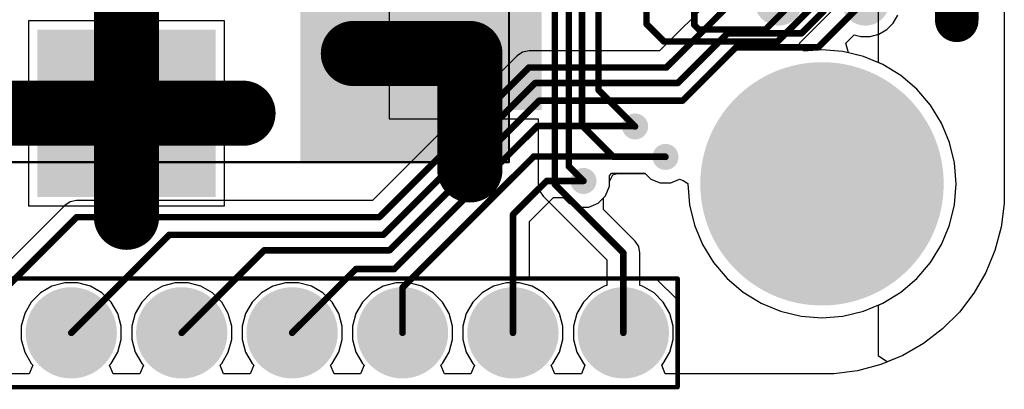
# Model space of a CAD drawing. Header units: inches. Extents: x 0.3 to 40.7, y 0 to 25.4.
# Tile 4 of 13: x 18 to 40.7, y 0 to 8.5. Entities that reach past the tile are written whole.
import ezdxf

# ---------------------------------------------------------------- set-up
doc = ezdxf.new("R2010")
doc.units = ezdxf.units.IN
for name, color, linetype in [('BOTTOM', 5, 'Continuous'), ('Bottom Solder', 6, 'Continuous'), ('Pad Holes', 156, 'Continuous'), ('TOP', 1, 'Continuous'), ('Top Assembly', 56, 'Continuous'), ('Top Solder', 216, 'Continuous'), ('Via Holes', 16, 'Continuous')]:
    doc.layers.add(name, color=color, linetype=linetype)

# ---------------------------------------------------------------- blocks, each defined once
blk = doc.blocks.new('TP_1_00MM_B_2655')
at = {"layer": 'BOTTOM'}
h = blk.add_hatch(color=5, dxfattribs=at)
edge = h.paths.add_edge_path()
edge.add_arc((0, 0), 0.5, 0, 360)
at = {"layer": 'Bottom Solder'}
h = blk.add_hatch(color=6, dxfattribs=at)
edge = h.paths.add_edge_path()
edge.add_arc((0, 0), 0.55, 0, 360)
blk = doc.blocks.new('TP_1_00MM_B_2660')
at = {"layer": 'BOTTOM'}
h = blk.add_hatch(color=5, dxfattribs=at)
edge = h.paths.add_edge_path()
edge.add_arc((0, 0), 0.5, 0, 360)
at = {"layer": 'Bottom Solder'}
h = blk.add_hatch(color=6, dxfattribs=at)
edge = h.paths.add_edge_path()
edge.add_arc((0, 0), 0.55, 0, 360)
blk = doc.blocks.new('PEC11J_9215F_S0015_2662')
at = {"layer": 'BOTTOM'}
h = blk.add_hatch(color=5, dxfattribs=at)
edge = h.paths.add_edge_path()
edge.add_arc((0, 0), 0.25, 0, 360)
h = blk.add_hatch(color=5, dxfattribs=at)
edge = h.paths.add_edge_path()
edge.add_arc((0, -4.5), 0.25, 0, 360)
at = {"layer": 'Bottom Solder'}
h = blk.add_hatch(color=6, dxfattribs=at)
edge = h.paths.add_edge_path()
edge.add_arc((0, 0), 0.3, 0, 360)
h = blk.add_hatch(color=6, dxfattribs=at)
edge = h.paths.add_edge_path()
edge.add_arc((0, -4.5), 0.3, 0, 360)
at = {"layer": 'Pad Holes'}
h = blk.add_hatch(color=7, dxfattribs=at)
edge = h.paths.add_edge_path()
edge.add_arc((0, 0), 1.025, 0, 360)
h = blk.add_hatch(color=7, dxfattribs=at)
edge = h.paths.add_edge_path()
edge.add_arc((0, -4.825), 0.775, 180, 360)
edge.add_line((0.775, -4.825), (0.775, -4.175))
edge.add_arc((0, -4.175), 0.775, 0, 180)
edge.add_line((-0.775, -4.175), (-0.775, -4.825))
at = {"layer": 'TOP'}
for points in [[(-3.75, 6.3), (-6.25, 6.3), (-6.25, 9.5), (-3.75, 9.5)], [(3.75, 9.5), (6.25, 9.5), (6.25, 6.3), (3.75, 6.3)], [(-3.15, 8.2), (-1.85, 8.2), (-1.85, 5.8), (-3.15, 5.8)], [(1.85, 8.2), (3.15, 8.2), (3.15, 5.8), (1.85, 5.8)], [(-8.25, 2), (-4.5, 2), (-4.5, -2), (-8.25, -2)], [(4.5, 2), (8.25, 2), (8.25, -2), (4.5, -2)], [(-3.15, -6.1), (-1.85, -6.1), (-1.85, -8.5), (-3.15, -8.5)], [(-0.65, -6.1), (0.65, -6.1), (0.65, -8.5), (-0.65, -8.5)], [(1.85, -6.1), (3.15, -6.1), (3.15, -8.5), (1.85, -8.5)], [(-3.75, -9.5), (-6.25, -9.5), (-6.25, -6.3), (-3.75, -6.3)], [(3.75, -6.3), (6.25, -6.3), (6.25, -9.5), (3.75, -9.5)]]:
    blk.add_hatch(color=1, dxfattribs=at).paths.add_polyline_path(points)
h = blk.add_hatch(color=1, dxfattribs=at)
edge = h.paths.add_edge_path()
edge.add_arc((0, 0), 0.25, 0, 360)
h = blk.add_hatch(color=1, dxfattribs=at)
edge = h.paths.add_edge_path()
edge.add_arc((0, -4.5), 0.25, 0, 360)
at = {"layer": 'Top Assembly'}
blk.add_hatch(color=56, dxfattribs=at).paths.add_polyline_path([(-7.5, -8.8), (-3, -8.8), (-3, -4), (-7.5, -4)])
at = {"layer": 'Top Solder'}
for points in [[(-3.7, 6.25), (-6.3, 6.25), (-6.3, 9.55), (-3.7, 9.55)], [(3.7, 9.55), (6.3, 9.55), (6.3, 6.25), (3.7, 6.25)], [(-3.2, 8.25), (-1.8, 8.25), (-1.8, 5.75), (-3.2, 5.75)], [(1.8, 8.25), (3.2, 8.25), (3.2, 5.75), (1.8, 5.75)], [(-8.3, 2.05), (-4.45, 2.05), (-4.45, -2.05), (-8.3, -2.05)], [(4.45, 2.05), (8.3, 2.05), (8.3, -2.05), (4.45, -2.05)], [(-3.2, -6.05), (-1.8, -6.05), (-1.8, -8.55), (-3.2, -8.55)], [(-0.7, -6.05), (0.7, -6.05), (0.7, -8.55), (-0.7, -8.55)], [(1.8, -6.05), (3.2, -6.05), (3.2, -8.55), (1.8, -8.55)], [(-3.7, -9.55), (-6.3, -9.55), (-6.3, -6.25), (-3.7, -6.25)], [(3.7, -6.25), (6.3, -6.25), (6.3, -9.55), (3.7, -9.55)]]:
    blk.add_hatch(color=216, dxfattribs=at).paths.add_polyline_path(points)
h = blk.add_hatch(color=216, dxfattribs=at)
edge = h.paths.add_edge_path()
edge.add_arc((0, 0), 0.3, 0, 360)
h = blk.add_hatch(color=216, dxfattribs=at)
edge = h.paths.add_edge_path()
edge.add_arc((0, -4.5), 0.3, 0, 360)
at = {"layer": 'Top Assembly', "const_width": 0.05}
for points in [[(-7.5, 8.8), (7.5, 8.8)], [(-7.5, 8.8), (-7.5, -8.8)], [(7.5, 8.8), (7.5, -8.8)], [(-7.5, -8.8), (7.5, -8.8)]]:
    blk.add_lwpolyline(points, dxfattribs=at)
at = {"layer": 'Top Assembly', "const_width": 0.025}
for points in [[(-7.512, 8.8, 1), (-7.488, 8.8, 1)], [(-7.512, 8.8, 1), (-7.488, 8.8, 1)], [(7.488, 8.8, 1), (7.512, 8.8, 1)], [(7.488, 8.8, 1), (7.512, 8.8, 1)], [(-7.512, -8.8, 1), (-7.488, -8.8, 1)], [(-7.512, -8.8, 1), (-7.488, -8.8, 1)], [(7.488, -8.8, 1), (7.512, -8.8, 1)], [(7.488, -8.8, 1), (7.512, -8.8, 1)]]:
    blk.add_lwpolyline(points, format="xyb", close=True, dxfattribs=at)
blk = doc.blocks.new('PIN_HEADER_2_54___VERT__1_10POS_2664')
at = {"layer": 'BOTTOM'}
h = blk.add_hatch(color=5, dxfattribs=at)
edge = h.paths.add_edge_path()
edge.add_arc((-1.27, 0), 0.85, 0, 360)
h = blk.add_hatch(color=5, dxfattribs=at)
edge = h.paths.add_edge_path()
edge.add_arc((1.27, 0), 0.85, 0, 360)
h = blk.add_hatch(color=5, dxfattribs=at)
edge = h.paths.add_edge_path()
edge.add_arc((3.81, 0), 0.85, 0, 360)
h = blk.add_hatch(color=5, dxfattribs=at)
edge = h.paths.add_edge_path()
edge.add_arc((6.35, 0), 0.85, 0, 360)
h = blk.add_hatch(color=5, dxfattribs=at)
edge = h.paths.add_edge_path()
edge.add_arc((8.89, 0), 0.85, 0, 360)
h = blk.add_hatch(color=5, dxfattribs=at)
edge = h.paths.add_edge_path()
edge.add_arc((11.43, 0), 0.85, 0, 360)
at = {"layer": 'Bottom Solder'}
h = blk.add_hatch(color=6, dxfattribs=at)
edge = h.paths.add_edge_path()
edge.add_arc((-1.27, 0), 1.05, 0, 360)
h = blk.add_hatch(color=6, dxfattribs=at)
edge = h.paths.add_edge_path()
edge.add_arc((1.27, 0), 1.05, 0, 360)
h = blk.add_hatch(color=6, dxfattribs=at)
edge = h.paths.add_edge_path()
edge.add_arc((3.81, 0), 1.05, 0, 360)
h = blk.add_hatch(color=6, dxfattribs=at)
edge = h.paths.add_edge_path()
edge.add_arc((6.35, 0), 1.05, 0, 360)
h = blk.add_hatch(color=6, dxfattribs=at)
edge = h.paths.add_edge_path()
edge.add_arc((8.89, 0), 1.05, 0, 360)
h = blk.add_hatch(color=6, dxfattribs=at)
edge = h.paths.add_edge_path()
edge.add_arc((11.43, 0), 1.05, 0, 360)
at = {"layer": 'Pad Holes'}
h = blk.add_hatch(color=7, dxfattribs=at)
edge = h.paths.add_edge_path()
edge.add_arc((-1.27, 0), 0.5, 0, 360)
h = blk.add_hatch(color=7, dxfattribs=at)
edge = h.paths.add_edge_path()
edge.add_arc((1.27, 0), 0.5, 0, 360)
h = blk.add_hatch(color=7, dxfattribs=at)
edge = h.paths.add_edge_path()
edge.add_arc((3.81, 0), 0.5, 0, 360)
h = blk.add_hatch(color=7, dxfattribs=at)
edge = h.paths.add_edge_path()
edge.add_arc((6.35, 0), 0.5, 0, 360)
h = blk.add_hatch(color=7, dxfattribs=at)
edge = h.paths.add_edge_path()
edge.add_arc((8.89, 0), 0.5, 0, 360)
h = blk.add_hatch(color=7, dxfattribs=at)
edge = h.paths.add_edge_path()
edge.add_arc((11.43, 0), 0.5, 0, 360)
at = {"layer": 'TOP'}
h = blk.add_hatch(color=1, dxfattribs=at)
edge = h.paths.add_edge_path()
edge.add_arc((-1.27, 0), 0.85, 0, 360)
h = blk.add_hatch(color=1, dxfattribs=at)
edge = h.paths.add_edge_path()
edge.add_arc((1.27, 0), 0.85, 0, 360)
h = blk.add_hatch(color=1, dxfattribs=at)
edge = h.paths.add_edge_path()
edge.add_arc((3.81, 0), 0.85, 0, 360)
h = blk.add_hatch(color=1, dxfattribs=at)
edge = h.paths.add_edge_path()
edge.add_arc((6.35, 0), 0.85, 0, 360)
h = blk.add_hatch(color=1, dxfattribs=at)
edge = h.paths.add_edge_path()
edge.add_arc((8.89, 0), 0.85, 0, 360)
h = blk.add_hatch(color=1, dxfattribs=at)
edge = h.paths.add_edge_path()
edge.add_arc((11.43, 0), 0.85, 0, 360)
at = {"layer": 'Top Solder'}
h = blk.add_hatch(color=216, dxfattribs=at)
edge = h.paths.add_edge_path()
edge.add_arc((-1.27, 0), 1.05, 0, 360)
h = blk.add_hatch(color=216, dxfattribs=at)
edge = h.paths.add_edge_path()
edge.add_arc((1.27, 0), 1.05, 0, 360)
h = blk.add_hatch(color=216, dxfattribs=at)
edge = h.paths.add_edge_path()
edge.add_arc((3.81, 0), 1.05, 0, 360)
h = blk.add_hatch(color=216, dxfattribs=at)
edge = h.paths.add_edge_path()
edge.add_arc((6.35, 0), 1.05, 0, 360)
h = blk.add_hatch(color=216, dxfattribs=at)
edge = h.paths.add_edge_path()
edge.add_arc((8.89, 0), 1.05, 0, 360)
h = blk.add_hatch(color=216, dxfattribs=at)
edge = h.paths.add_edge_path()
edge.add_arc((11.43, 0), 1.05, 0, 360)
at = {"layer": 'Top Assembly', "const_width": 0.1}
for points in [[(-12.68, 1.25), (12.68, 1.25)], [(12.68, -1.25), (12.68, 1.25)], [(-12.68, -1.25), (12.68, -1.25)]]:
    blk.add_lwpolyline(points, dxfattribs=at)
at = {"layer": 'Top Assembly', "const_width": 0.05}
for points in [[(12.655, 1.25, 1), (12.705, 1.25, 1)], [(12.655, 1.25, 1), (12.705, 1.25, 1)], [(12.655, -1.25, 1), (12.705, -1.25, 1)], [(12.655, -1.25, 1), (12.705, -1.25, 1)]]:
    blk.add_lwpolyline(points, format="xyb", close=True, dxfattribs=at)

msp = doc.modelspace()

# ---------------------------------------------------------------- hatches: boundary and pattern name
at = {"layer": 'BOTTOM'}
h = msp.add_hatch(color=5, dxfattribs=at)
edge = h.paths.add_edge_path()
edge.add_arc((32.2, 6), 0.3, 0, 360)
h = msp.add_hatch(color=5, dxfattribs=at)
edge = h.paths.add_edge_path()
edge.add_arc((36.5, 4.68), 1.5, 0, 360)
h = msp.add_hatch(color=5, dxfattribs=at)
edge = h.paths.add_edge_path()
edge.add_arc((32.9, 5.3), 0.3, 0, 360)
h = msp.add_hatch(color=5, dxfattribs=at)
edge = h.paths.add_edge_path()
edge.add_arc((31.014, 4.746), 0.3, 0, 360)
at = {"layer": 'Bottom Solder'}
h = msp.add_hatch(color=6, dxfattribs=at)
edge = h.paths.add_edge_path()
edge.add_arc((36.5, 4.68), 2.8, 0, 360)
at = {"layer": 'Pad Holes'}
h = msp.add_hatch(color=7, dxfattribs=at)
edge = h.paths.add_edge_path()
edge.add_arc((36.5, 4.68), 1.6, 0, 360)
at = {"layer": 'TOP'}
h = msp.add_hatch(color=1, dxfattribs=at)
edge = h.paths.add_edge_path()
edge.add_arc((32.2, 6), 0.3, 0, 360)
h = msp.add_hatch(color=1, dxfattribs=at)
edge = h.paths.add_edge_path()
edge.add_arc((36.5, 4.68), 1.5, 0, 360)
h = msp.add_hatch(color=1, dxfattribs=at)
edge = h.paths.add_edge_path()
edge.add_arc((32.9, 5.3), 0.3, 0, 360)
h = msp.add_hatch(color=1, dxfattribs=at)
edge = h.paths.add_edge_path()
edge.add_arc((31.014, 4.746), 0.3, 0, 360)
at = {"layer": 'Top Solder'}
h = msp.add_hatch(color=216, dxfattribs=at)
edge = h.paths.add_edge_path()
edge.add_arc((36.5, 4.68), 2.8, 0, 360)
at = {"layer": 'Via Holes'}
h = msp.add_hatch(color=7, dxfattribs=at)
edge = h.paths.add_edge_path()
edge.add_arc((32.2, 6), 0.15, 0, 360)
h = msp.add_hatch(color=7, dxfattribs=at)
edge = h.paths.add_edge_path()
edge.add_arc((32.9, 5.3), 0.15, 0, 360)
h = msp.add_hatch(color=7, dxfattribs=at)
edge = h.paths.add_edge_path()
edge.add_arc((31.014, 4.746), 0.15, 0, 360)

# ---------------------------------------------------------------- linework, layer by layer
at = {"layer": 'BOTTOM'}
for p, q in [((40.694, 20.86), (40.694, 4.5)), ((34.164, 9.14), (32.764, 7.741)), ((38.14, 8.379), (38.246, 8.561)), ((37.809, 8.125), (37.991, 8.23)), ((37.991, 8.23), (38.14, 8.379)), ((37.047, 7.917), (37.242, 8.111)), ((37.242, 8.111), (37.395, 8.07)), ((37.395, 8.07), (37.605, 8.07)), ((37.605, 8.07), (37.809, 8.125)), ((29.614, 7.712), (29.49, 7.629)), ((29.761, 7.741), (29.614, 7.712)), ((32.764, 7.741), (29.761, 7.741)), ((37.11, 7.696), (37.047, 7.917)), ((29.49, 7.629), (26.157, 4.296)), ((37.453, 7.614), (37.11, 7.696)), ((37.9, 7.428), (37.453, 7.614)), ((38.313, 7.175), (37.9, 7.428)), ((38.681, 6.861), (38.313, 7.175)), ((38.995, 6.493), (38.681, 6.861)), ((39.248, 6.08), (38.995, 6.493)), ((39.434, 5.633), (39.248, 6.08)), ((39.547, 5.163), (39.434, 5.633)), ((39.585, 4.68), (39.547, 5.163)), ((31.614, 4.865), (31.656, 4.928)), ((31.614, 4.627), (31.614, 4.865)), ((31.656, 4.928), (32.424, 4.928)), ((32.424, 4.928), (32.56, 4.791)), ((32.56, 4.791), (32.781, 4.7)), ((33.019, 4.7), (33.223, 4.784)), ((33.223, 4.784), (33.303, 4.753)), ((31.523, 4.406), (31.614, 4.627)), ((32.781, 4.7), (33.019, 4.7)), ((33.303, 4.753), (33.416, 4.685)), ((33.416, 4.685), (33.416, 4.68)), ((33.416, 4.68), (33.454, 4.197)), ((39.547, 4.197), (39.585, 4.68)), ((29.772, 3.812), (30.325, 4.364)), ((30.325, 4.364), (30.548, 4.364)), ((30.548, 4.364), (30.675, 4.237)), ((31.354, 4.237), (31.523, 4.406)), ((40.694, 4.5), (40.694, 4.225)), ((19.083, 4.184), (17.189, 2.29)), ((19.207, 4.267), (19.083, 4.184)), ((19.354, 4.296), (19.207, 4.267)), ((26.157, 4.296), (19.354, 4.296)), ((30.675, 4.237), (30.895, 4.146)), ((30.895, 4.146), (31.134, 4.146)), ((31.134, 4.146), (31.354, 4.237)), ((33.454, 4.197), (33.566, 3.727)), ((39.434, 3.727), (39.547, 4.197)), ((40.694, 4.225), (40.622, 3.68)), ((29.772, 2.5), (29.772, 3.812)), ((33.566, 3.727), (33.752, 3.28)), ((39.248, 3.28), (39.434, 3.727)), ((40.622, 3.68), (40.48, 3.149)), ((33.752, 3.28), (34.005, 2.867)), ((38.995, 2.867), (39.248, 3.28)), ((40.48, 3.149), (40.27, 2.641)), ((34.005, 2.867), (34.319, 2.499)), ((38.681, 2.499), (38.995, 2.867)), ((32.681, 2.5), (29.772, 2.5)), ((33.181, 2), (32.681, 2.5)), ((34.319, 2.499), (34.687, 2.185)), ((38.313, 2.185), (38.681, 2.499)), ((40.27, 2.641), (39.995, 2.165)), ((34.687, 2.185), (35.1, 1.932)), ((37.9, 1.932), (38.313, 2.185)), ((39.995, 2.165), (39.66, 1.729)), ((33.181, 0.306), (33.181, 2)), ((35.1, 1.932), (35.547, 1.746)), ((37.453, 1.746), (37.9, 1.932)), ((35.547, 1.746), (36.018, 1.633)), ((36.018, 1.633), (36.5, 1.596)), ((36.5, 1.596), (36.983, 1.633)), ((36.983, 1.633), (37.453, 1.746)), ((39.66, 1.729), (39.271, 1.34)), ((39.271, 1.34), (38.835, 1.005)), ((38.835, 1.005), (38.359, 0.73)), ((38.359, 0.73), (37.851, 0.52)), ((37.851, 0.52), (37.32, 0.378)), ((36.5, 0.306), (33.181, 0.306)), ((36.775, 0.306), (36.5, 0.306)), ((37.32, 0.378), (36.775, 0.306))]:
    msp.add_line(p, q, dxfattribs=at)
at = {"layer": 'BOTTOM', "const_width": 0.15}
for points in [[(32.923, 7.359), (34.434, 8.87)], [(36.413, 7.823), (37.48, 8.89)], [(36.027, 8.143), (36.557, 8.673)], [(33.181, 7), (34.324, 8.143)], [(34.324, 8.143), (36.027, 8.143)], [(33.296, 6.596), (34.523, 7.823)], [(34.523, 7.823), (36.413, 7.823)], [(26.316, 3.914), (29.761, 7.359)], [(29.761, 7.359), (32.923, 7.359)], [(26.409, 3.507), (29.902, 7)], [(29.902, 7), (33.181, 7)], [(26.553, 3.151), (29.998, 6.596)], [(29.998, 6.596), (33.296, 6.596)], [(26.66, 2.718), (29.952, 6.01)], [(29.952, 6.01), (32.19, 6.01)], [(32.19, 6.01), (32.2, 6)], [(26.85, 2.289), (29.871, 5.31)], [(29.871, 5.31), (32.89, 5.31)], [(32.89, 5.31), (32.9, 5.3)], [(29.39, 3.97), (30.166, 4.746)], [(30.166, 4.746), (31.014, 4.746)], [(16.69, 1.25), (19.354, 3.914)], [(19.354, 3.914), (26.316, 3.914)], [(29.39, 1.25), (29.39, 3.97)], [(19.23, 1.25), (21.487, 3.507)], [(21.487, 3.507), (26.409, 3.507)], [(21.77, 1.25), (23.671, 3.151)], [(23.671, 3.151), (26.553, 3.151)], [(24.31, 1.25), (25.778, 2.718)], [(25.778, 2.718), (26.66, 2.718)], [(26.85, 1.25), (26.85, 2.289)]]:
    msp.add_lwpolyline(points, dxfattribs=at)
at = {"layer": 'BOTTOM', "const_width": 0.075}
for points in [[(34.287, 8.143, 1), (34.362, 8.143, 1)], [(34.287, 8.143, 1), (34.362, 8.143, 1)], [(35.989, 8.143, 1), (36.064, 8.143, 1)], [(35.989, 8.143, 1), (36.064, 8.143, 1)], [(34.485, 7.823, 1), (34.56, 7.823, 1)], [(34.485, 7.823, 1), (34.56, 7.823, 1)], [(36.375, 7.823, 1), (36.45, 7.823, 1)], [(36.375, 7.823, 1), (36.45, 7.823, 1)], [(29.723, 7.359, 1), (29.798, 7.359, 1)], [(29.723, 7.359, 1), (29.798, 7.359, 1)], [(32.885, 7.359, 1), (32.96, 7.359, 1)], [(32.885, 7.359, 1), (32.96, 7.359, 1)], [(29.864, 7, 1), (29.939, 7, 1)], [(29.864, 7, 1), (29.939, 7, 1)], [(33.144, 7, 1), (33.219, 7, 1)], [(33.144, 7, 1), (33.219, 7, 1)], [(29.96, 6.596, 1), (30.035, 6.596, 1)], [(29.96, 6.596, 1), (30.035, 6.596, 1)], [(33.259, 6.596, 1), (33.334, 6.596, 1)], [(33.259, 6.596, 1), (33.334, 6.596, 1)], [(29.914, 6.01, 1), (29.989, 6.01, 1)], [(29.914, 6.01, 1), (29.989, 6.01, 1)], [(32.152, 6.01, 1), (32.227, 6.01, 1)], [(32.152, 6.01, 1), (32.227, 6.01, 1)], [(32.162, 6, 1), (32.237, 6, 1)], [(29.833, 5.31, 1), (29.908, 5.31, 1)], [(29.833, 5.31, 1), (29.908, 5.31, 1)], [(32.852, 5.31, 1), (32.927, 5.31, 1)], [(32.852, 5.31, 1), (32.927, 5.31, 1)], [(32.862, 5.3, 1), (32.938, 5.3, 1)], [(30.129, 4.746, 1), (30.204, 4.746, 1)], [(30.129, 4.746, 1), (30.204, 4.746, 1)], [(30.977, 4.746, 1), (31.052, 4.746, 1)], [(19.316, 3.914, 1), (19.391, 3.914, 1)], [(19.316, 3.914, 1), (19.391, 3.914, 1)], [(26.278, 3.914, 1), (26.353, 3.914, 1)], [(26.278, 3.914, 1), (26.353, 3.914, 1)], [(29.353, 3.97, 1), (29.428, 3.97, 1)], [(29.353, 3.97, 1), (29.428, 3.97, 1)], [(21.449, 3.507, 1), (21.524, 3.507, 1)], [(21.449, 3.507, 1), (21.524, 3.507, 1)], [(26.371, 3.507, 1), (26.446, 3.507, 1)], [(26.371, 3.507, 1), (26.446, 3.507, 1)], [(23.633, 3.151, 1), (23.708, 3.151, 1)], [(23.633, 3.151, 1), (23.708, 3.151, 1)], [(26.515, 3.151, 1), (26.59, 3.151, 1)], [(26.515, 3.151, 1), (26.59, 3.151, 1)], [(25.741, 2.718, 1), (25.816, 2.718, 1)], [(25.741, 2.718, 1), (25.816, 2.718, 1)], [(26.623, 2.718, 1), (26.698, 2.718, 1)], [(26.623, 2.718, 1), (26.698, 2.718, 1)], [(26.813, 2.289, 1), (26.888, 2.289, 1)], [(26.813, 2.289, 1), (26.888, 2.289, 1)], [(19.193, 1.25, 1), (19.268, 1.25, 1)], [(21.733, 1.25, 1), (21.808, 1.25, 1)], [(24.273, 1.25, 1), (24.348, 1.25, 1)], [(26.813, 1.25, 1), (26.888, 1.25, 1)], [(29.353, 1.25, 1), (29.428, 1.25, 1)]]:
    msp.add_lwpolyline(points, format="xyb", close=True, dxfattribs=at)
at = {"layer": 'TOP'}
for p, q in [((37.8, 7.47), (37.8, 17.89)), ((26.546, 9.14), (26.546, 7.78)), ((40.694, 9.026), (40.694, 4.5)), ((40.694, 9.026), (40.694, 4.5)), ((35.983, 7.919), (36.87, 8.806)), ((20.4, 8.434), (18.246, 8.434)), ((18.246, 8.434), (18.246, 6.405)), ((20.4, 6.405), (20.4, 8.434)), ((22.754, 8.434), (20.6, 8.434)), ((20.6, 8.434), (20.6, 6.405)), ((22.754, 6.405), (22.754, 8.434)), ((26.546, 7.78), (28.4, 7.78)), ((28.4, 7.78), (28.4, 7.68)), ((35.987, 7.898), (35.983, 7.919)), ((36.079, 7.731), (35.987, 7.898)), ((36.5, 7.765), (36.079, 7.731)), ((36.983, 7.727), (36.5, 7.765)), ((37.453, 7.614), (36.983, 7.727)), ((28.3, 7.58), (26.546, 7.58)), ((26.546, 7.58), (26.546, 6.176)), ((28.3, 6.176), (28.3, 7.58)), ((28.4, 7.68), (28.5, 7.68)), ((28.5, 7.68), (28.5, 6.176)), ((37.9, 7.428), (37.453, 7.614)), ((37.9, 7.428), (37.8, 7.47)), ((38.313, 7.175), (37.9, 7.428)), ((38.313, 7.175), (37.9, 7.428)), ((38.681, 6.861), (38.313, 7.175)), ((38.681, 6.861), (38.313, 7.175)), ((38.995, 6.493), (38.681, 6.861)), ((38.995, 6.493), (38.681, 6.861)), ((18.246, 6.405), (20.4, 6.405)), ((20.6, 6.405), (22.754, 6.405)), ((39.248, 6.08), (38.995, 6.493)), ((39.248, 6.08), (38.995, 6.493)), ((20.4, 6.205), (18.246, 6.205)), ((18.246, 6.205), (18.246, 4.176)), ((20.4, 4.176), (20.4, 6.205)), ((22.754, 6.205), (20.6, 6.205)), ((20.6, 6.205), (20.6, 4.176)), ((22.754, 4.176), (22.754, 6.205)), ((26.546, 6.176), (28.3, 6.176)), ((28.5, 6.176), (29.971, 6.176)), ((29.971, 6.176), (29.971, 4.667)), ((39.434, 5.633), (39.248, 6.08)), ((39.434, 5.633), (39.248, 6.08)), ((39.547, 5.163), (39.434, 5.633)), ((39.547, 5.163), (39.434, 5.633)), ((39.585, 4.68), (39.547, 5.163)), ((39.585, 4.68), (39.547, 5.163)), ((31.614, 4.731), (31.685, 4.885)), ((31.685, 4.885), (31.799, 4.918)), ((31.799, 4.918), (32.434, 4.918)), ((32.434, 4.918), (32.56, 4.791)), ((32.56, 4.791), (32.781, 4.7)), ((33.019, 4.7), (33.223, 4.784)), ((33.223, 4.784), (33.303, 4.753)), ((29.971, 4.667), (30, 4.521)), ((31.523, 4.406), (31.614, 4.627)), ((31.614, 4.627), (31.614, 4.731)), ((32.781, 4.7), (33.019, 4.7)), ((33.303, 4.753), (33.416, 4.685)), ((33.416, 4.685), (33.416, 4.68)), ((33.416, 4.68), (33.454, 4.197)), ((39.547, 4.197), (39.585, 4.68)), ((39.547, 4.197), (39.585, 4.68)), ((30, 4.521), (30.083, 4.397)), ((30.083, 4.397), (31.548, 2.932)), ((31.474, 4.087), (31.476, 4.359)), ((31.476, 4.359), (31.523, 4.406)), ((40.694, 4.5), (40.694, 4.225)), ((40.694, 4.5), (40.694, 4.225)), ((18.246, 4.176), (20.4, 4.176)), ((20.6, 4.176), (22.754, 4.176)), ((32.2, 3.36), (31.474, 4.087)), ((33.454, 4.197), (33.566, 3.727)), ((39.434, 3.727), (39.547, 4.197)), ((39.434, 3.727), (39.547, 4.197)), ((40.694, 4.225), (40.622, 3.68)), ((40.694, 4.225), (40.622, 3.68)), ((33.566, 3.727), (33.752, 3.28)), ((39.248, 3.28), (39.434, 3.727)), ((39.248, 3.28), (39.434, 3.727)), ((40.622, 3.68), (40.48, 3.149)), ((40.622, 3.68), (40.48, 3.149)), ((32.283, 3.236), (32.2, 3.36)), ((32.312, 3.09), (32.283, 3.236)), ((33.752, 3.28), (34.005, 2.867)), ((38.995, 2.867), (39.248, 3.28)), ((38.995, 2.867), (39.248, 3.28)), ((32.312, 2.338), (32.312, 3.09)), ((40.48, 3.149), (40.27, 2.641)), ((40.48, 3.149), (40.27, 2.641)), ((31.548, 2.932), (31.548, 2.338)), ((34.005, 2.867), (34.319, 2.499)), ((38.681, 2.499), (38.995, 2.867)), ((38.681, 2.499), (38.995, 2.867)), ((34.319, 2.499), (34.687, 2.185)), ((38.313, 2.185), (38.681, 2.499)), ((38.313, 2.185), (38.681, 2.499)), ((40.27, 2.641), (39.995, 2.165)), ((40.27, 2.641), (39.995, 2.165)), ((18.786, 2.322), (18.524, 2.17)), ((19.079, 2.4), (18.786, 2.322)), ((19.381, 2.4), (19.079, 2.4)), ((19.674, 2.322), (19.381, 2.4)), ((19.936, 2.17), (19.674, 2.322)), ((21.326, 2.322), (21.064, 2.17)), ((21.619, 2.4), (21.326, 2.322)), ((21.921, 2.4), (21.619, 2.4)), ((22.214, 2.322), (21.921, 2.4)), ((22.476, 2.17), (22.214, 2.322)), ((23.866, 2.322), (23.604, 2.17)), ((24.159, 2.4), (23.866, 2.322)), ((24.461, 2.4), (24.159, 2.4)), ((24.754, 2.322), (24.461, 2.4)), ((25.016, 2.17), (24.754, 2.322)), ((26.406, 2.322), (26.144, 2.17)), ((26.699, 2.4), (26.406, 2.322)), ((27.001, 2.4), (26.699, 2.4)), ((27.294, 2.322), (27.001, 2.4)), ((27.556, 2.17), (27.294, 2.322)), ((28.946, 2.322), (28.684, 2.17)), ((29.239, 2.4), (28.946, 2.322)), ((29.541, 2.4), (29.239, 2.4)), ((29.834, 2.322), (29.541, 2.4)), ((30.096, 2.17), (29.834, 2.322)), ((31.486, 2.322), (31.224, 2.17)), ((31.548, 2.338), (31.486, 2.322)), ((32.374, 2.322), (32.312, 2.338)), ((32.636, 2.17), (32.374, 2.322)), ((18.524, 2.17), (18.31, 1.956)), ((20.15, 1.956), (19.936, 2.17)), ((21.064, 2.17), (20.85, 1.956)), ((22.69, 1.956), (22.476, 2.17)), ((23.604, 2.17), (23.39, 1.956)), ((25.23, 1.956), (25.016, 2.17)), ((26.144, 2.17), (25.93, 1.956)), ((27.77, 1.956), (27.556, 2.17)), ((28.684, 2.17), (28.47, 1.956)), ((30.31, 1.956), (30.096, 2.17)), ((31.224, 2.17), (31.01, 1.956)), ((32.85, 1.956), (32.636, 2.17)), ((34.687, 2.185), (35.1, 1.932)), ((37.9, 1.932), (38.313, 2.185)), ((37.9, 1.932), (38.313, 2.185)), ((39.995, 2.165), (39.66, 1.729)), ((39.995, 2.165), (39.66, 1.729)), ((18.31, 1.956), (18.158, 1.694)), ((20.302, 1.694), (20.15, 1.956)), ((20.85, 1.956), (20.698, 1.694)), ((22.842, 1.694), (22.69, 1.956)), ((23.39, 1.956), (23.238, 1.694)), ((25.382, 1.694), (25.23, 1.956)), ((25.93, 1.956), (25.778, 1.694)), ((27.922, 1.694), (27.77, 1.956)), ((28.47, 1.956), (28.318, 1.694)), ((30.462, 1.694), (30.31, 1.956)), ((31.01, 1.956), (30.858, 1.694)), ((33.002, 1.694), (32.85, 1.956)), ((35.1, 1.932), (35.547, 1.746)), ((37.453, 1.746), (37.9, 1.932)), ((37.8, 1.89), (37.9, 1.932)), ((37.8, 0.715), (37.8, 1.89)), ((18.158, 1.694), (18.08, 1.401)), ((20.38, 1.401), (20.302, 1.694)), ((20.698, 1.694), (20.62, 1.401)), ((22.92, 1.401), (22.842, 1.694)), ((23.238, 1.694), (23.16, 1.401)), ((25.46, 1.401), (25.382, 1.694)), ((25.778, 1.694), (25.7, 1.401)), ((28, 1.401), (27.922, 1.694)), ((28.318, 1.694), (28.24, 1.401)), ((30.54, 1.401), (30.462, 1.694)), ((30.858, 1.694), (30.78, 1.401)), ((33.08, 1.401), (33.002, 1.694)), ((35.547, 1.746), (36.018, 1.633)), ((36.018, 1.633), (36.5, 1.596)), ((36.5, 1.596), (36.983, 1.633)), ((36.983, 1.633), (37.453, 1.746)), ((39.66, 1.729), (39.271, 1.34)), ((39.66, 1.729), (39.271, 1.34)), ((18.08, 1.401), (18.08, 1.099)), ((20.38, 1.099), (20.38, 1.401)), ((20.62, 1.401), (20.62, 1.099)), ((22.92, 1.099), (22.92, 1.401)), ((23.16, 1.401), (23.16, 1.099)), ((25.46, 1.099), (25.46, 1.401)), ((25.7, 1.401), (25.7, 1.099)), ((28, 1.099), (28, 1.401)), ((28.24, 1.401), (28.24, 1.099)), ((30.54, 1.099), (30.54, 1.401)), ((30.78, 1.401), (30.78, 1.099)), ((33.08, 1.099), (33.08, 1.401)), ((39.271, 1.34), (38.835, 1.005)), ((39.271, 1.34), (38.835, 1.005)), ((18.08, 1.099), (18.158, 0.806)), ((20.302, 0.806), (20.38, 1.099)), ((20.62, 1.099), (20.698, 0.806)), ((22.842, 0.806), (22.92, 1.099)), ((23.16, 1.099), (23.238, 0.806)), ((25.382, 0.806), (25.46, 1.099)), ((25.7, 1.099), (25.778, 0.806)), ((27.922, 0.806), (28, 1.099)), ((28.24, 1.099), (28.318, 0.806)), ((30.462, 0.806), (30.54, 1.099)), ((30.78, 1.099), (30.858, 0.806)), ((33.002, 0.806), (33.08, 1.099)), ((38.835, 1.005), (38.359, 0.73)), ((38.835, 1.005), (38.359, 0.73)), ((18.158, 0.806), (18.31, 0.544)), ((20.15, 0.544), (20.302, 0.806)), ((20.698, 0.806), (20.85, 0.544)), ((22.69, 0.544), (22.842, 0.806)), ((23.238, 0.806), (23.39, 0.544)), ((25.23, 0.544), (25.382, 0.806)), ((25.778, 0.806), (25.93, 0.544)), ((27.77, 0.544), (27.922, 0.806)), ((28.318, 0.806), (28.47, 0.544)), ((30.31, 0.544), (30.462, 0.806)), ((30.858, 0.806), (31.01, 0.544)), ((32.85, 0.544), (33.002, 0.806)), ((38, 0.582), (37.8, 0.715)), ((38.359, 0.73), (37.851, 0.52)), ((38.359, 0.73), (38, 0.582)), ((18.348, 0.506), (18.265, 0.306)), ((18.31, 0.544), (18.348, 0.506)), ((20.112, 0.506), (20.15, 0.544)), ((20.195, 0.306), (20.112, 0.506)), ((20.888, 0.506), (20.805, 0.306)), ((20.85, 0.544), (20.888, 0.506)), ((22.652, 0.506), (22.69, 0.544)), ((22.735, 0.306), (22.652, 0.506)), ((23.428, 0.506), (23.345, 0.306)), ((23.39, 0.544), (23.428, 0.506)), ((25.192, 0.506), (25.23, 0.544)), ((25.275, 0.306), (25.192, 0.506)), ((25.968, 0.506), (25.885, 0.306)), ((25.93, 0.544), (25.968, 0.506)), ((27.732, 0.506), (27.77, 0.544)), ((27.815, 0.306), (27.732, 0.506)), ((28.508, 0.506), (28.425, 0.306)), ((28.47, 0.544), (28.508, 0.506)), ((30.272, 0.506), (30.31, 0.544)), ((30.355, 0.306), (30.272, 0.506)), ((31.048, 0.506), (30.965, 0.306)), ((31.01, 0.544), (31.048, 0.506)), ((32.812, 0.506), (32.85, 0.544)), ((32.895, 0.306), (32.812, 0.506)), ((37.851, 0.52), (37.32, 0.378)), ((18.265, 0.306), (17.655, 0.306)), ((20.805, 0.306), (20.195, 0.306)), ((23.345, 0.306), (22.735, 0.306)), ((25.885, 0.306), (25.275, 0.306)), ((28.425, 0.306), (27.815, 0.306)), ((30.965, 0.306), (30.355, 0.306)), ((36.5, 0.306), (32.895, 0.306)), ((36.775, 0.306), (36.5, 0.306)), ((37.32, 0.378), (36.775, 0.306))]:
    msp.add_line(p, q, dxfattribs=at)
for points, const_width in [([(39.601, 8.443), (39.601, 9.88)], 1), ([(31.358, 6.842), (31.358, 9.633)], 0.15), ([(20.5, 6.305), (20.5, 8.7)], 1.5), ([(30.978, 6.022), (30.978, 9.384)], 0.15), ([(30.353, 4.667), (30.353, 9.051)], 0.15), ([(30.677, 5.083), (30.677, 9.159)], 0.15), ([(35.203, 8.234), (36.098, 9.129)], 0.15), ([(35.479, 7.955), (36.6, 9.076)], 0.15), ([(32.463, 8.359), (32.463, 8.805)], 0.15), ([(33.563, 8.337), (33.563, 8.805)], 0.15), ([(25.72, 7.68), (28.4, 7.68)], 1.5), ([(28.4, 5), (28.4, 7.68)], 1.5), ([(32.463, 8.359), (32.866, 7.955)], 0.15), ([(33.563, 8.337), (33.665, 8.234)], 0.15), ([(33.665, 8.234), (35.203, 8.234)], 0.15), ([(32.866, 7.955), (35.479, 7.955)], 0.15), ([(17.82, 6.305), (20.5, 6.305)], 1.5), ([(20.5, 6.305), (23.18, 6.305)], 1.5), ([(20.5, 3.91), (20.5, 6.305)], 1.5), ([(31.358, 6.842), (32.2, 6)], 0.15), ([(30.978, 6.022), (31.7, 5.3)], 0.15), ([(31.7, 5.3), (32.9, 5.3)], 0.15), ([(30.677, 5.083), (31.014, 4.746)], 0.15), ([(30.353, 4.667), (31.93, 3.09)], 0.15), ([(31.93, 1.25), (31.93, 3.09)], 0.15)]:
    msp.add_lwpolyline(points, dxfattribs=dict(at, const_width=const_width))
for points, const_width in [([(20.125, 8.7, 1), (20.875, 8.7, 1)], 0.75), ([(39.351, 8.443, 1), (39.851, 8.443, 1)], 0.5), ([(25.345, 7.68, 1), (26.095, 7.68, 1)], 0.75), ([(28.025, 7.68, 1), (28.775, 7.68, 1)], 0.75), ([(28.025, 7.68, 1), (28.775, 7.68, 1)], 0.75), ([(32.426, 8.359, 1), (32.501, 8.359, 1)], 0.075), ([(32.426, 8.359, 1), (32.501, 8.359, 1)], 0.075), ([(33.526, 8.337, 1), (33.601, 8.337, 1)], 0.075), ([(33.526, 8.337, 1), (33.601, 8.337, 1)], 0.075), ([(33.628, 8.234, 1), (33.703, 8.234, 1)], 0.075), ([(33.628, 8.234, 1), (33.703, 8.234, 1)], 0.075), ([(35.166, 8.234, 1), (35.241, 8.234, 1)], 0.075), ([(35.166, 8.234, 1), (35.241, 8.234, 1)], 0.075), ([(32.829, 7.955, 1), (32.904, 7.955, 1)], 0.075), ([(32.829, 7.955, 1), (32.904, 7.955, 1)], 0.075), ([(35.442, 7.955, 1), (35.517, 7.955, 1)], 0.075), ([(35.442, 7.955, 1), (35.517, 7.955, 1)], 0.075), ([(17.445, 6.305, 1), (18.195, 6.305, 1)], 0.75), ([(20.125, 6.305, 1), (20.875, 6.305, 1)], 0.75), ([(20.125, 6.305, 1), (20.875, 6.305, 1)], 0.75), ([(20.125, 6.305, 1), (20.875, 6.305, 1)], 0.75), ([(20.125, 6.305, 1), (20.875, 6.305, 1)], 0.75), ([(22.805, 6.305, 1), (23.555, 6.305, 1)], 0.75), ([(31.321, 6.842, 1), (31.396, 6.842, 1)], 0.075), ([(31.321, 6.842, 1), (31.396, 6.842, 1)], 0.075), ([(30.94, 6.022, 1), (31.015, 6.022, 1)], 0.075), ([(30.94, 6.022, 1), (31.015, 6.022, 1)], 0.075), ([(32.162, 6, 1), (32.237, 6, 1)], 0.075), ([(28.025, 5, 1), (28.775, 5, 1)], 0.75), ([(31.662, 5.3, 1), (31.738, 5.3, 1)], 0.075), ([(31.662, 5.3, 1), (31.738, 5.3, 1)], 0.075), ([(32.862, 5.3, 1), (32.938, 5.3, 1)], 0.075), ([(30.639, 5.083, 1), (30.715, 5.083, 1)], 0.075), ([(30.639, 5.083, 1), (30.715, 5.083, 1)], 0.075), ([(30.977, 4.746, 1), (31.052, 4.746, 1)], 0.075), ([(20.125, 3.91, 1), (20.875, 3.91, 1)], 0.75), ([(30.315, 4.667, 1), (30.39, 4.667, 1)], 0.075), ([(30.315, 4.667, 1), (30.39, 4.667, 1)], 0.075), ([(31.893, 3.09, 1), (31.968, 3.09, 1)], 0.075), ([(31.893, 3.09, 1), (31.968, 3.09, 1)], 0.075), ([(31.893, 1.25, 1), (31.968, 1.25, 1)], 0.075)]:
    msp.add_lwpolyline(points, format="xyb", close=True, dxfattribs=dict(at, const_width=const_width))

# ---------------------------------------------------------------- block references
for name, p, rotation in [('PEC11J_9215F_S0015_2662', (20.5, 12.68), 90), ('TP_1_00MM_B_2655', (35.5, 8.87), 180), ('TP_1_00MM_B_2660', (37.5, 8.87), 180)]:
    msp.add_blockref(name, p, dxfattribs=dict(rotation=rotation))
msp.add_blockref('PIN_HEADER_2_54___VERT__1_10POS_2664', (20.5, 1.25))

doc.saveas('drawing.dxf')
